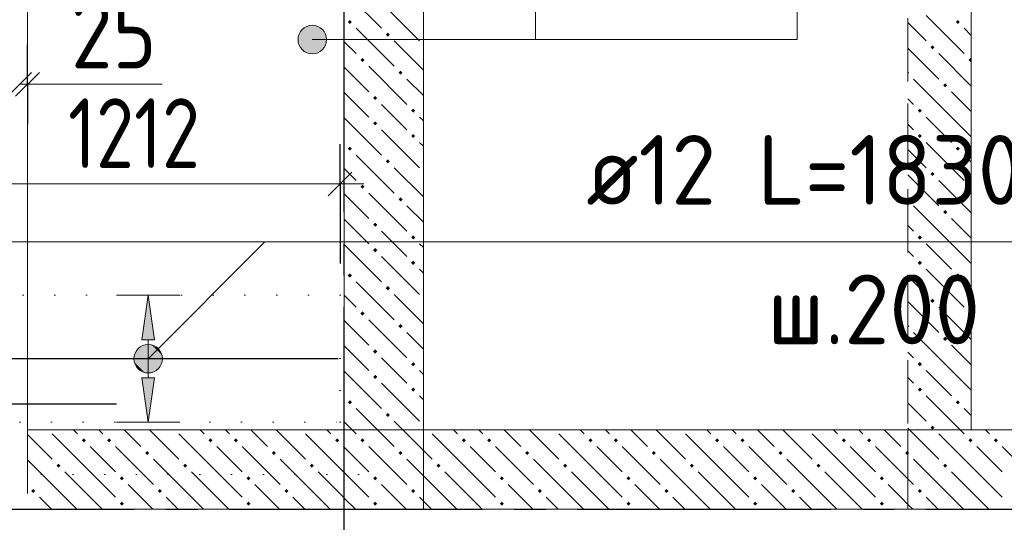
# Model space of a CAD drawing. Header units: millimetres. Extents: x 0 to 59400, y 0 to 42000.
# Tile 15 of 28: x 24038 to 27147, y 28741 to 30327. Entities that reach past the tile are written whole.
import ezdxf

# ---------------------------------------------------------------- set-up
doc = ezdxf.new("R2010")
doc.units = ezdxf.units.MM
for name, pattern in [('______2', [270, 200, -70]), ('______5', [1100, 800, -100, 100, -100]), ('______9', [100, 0, -100])]:
    doc.linetypes.add(name, pattern=pattern)
for name, color, linetype, lineweight in [('ДОП Верх по Х', 7, 'Continuous', 18), ('ЖБ Перекрытие верхний уровень_1', 7, 'Continuous', 18), ('ЖБ Перекрытие нижний уровень с отделкой', 7, 'Continuous', 13), ('Обрамление П-обр. равн.', 7, 'Continuous', 25), ('Общий01', 7, 'Continuous', 13), ('Позиционная метка номер позиции', 7, 'Continuous', 13), ('Примечания', 7, 'Continuous', 13), ('Размерная линия_ общее', 7, 'Continuous', 13)]:
    doc.layers.add(name, color=color, linetype=linetype, lineweight=lineweight)
doc.layers.add('ЖБ Стена верхний уровень', color=7, linetype='______2', lineweight=13, true_color=0x656565)
doc.layers.add('Оси', color=7, linetype='______5', lineweight=13, true_color=0x656565)
doc.styles.add('ISOCPEUR', font='txt')

msp = doc.modelspace()

# ---------------------------------------------------------------- hatches: boundary and pattern name
at = {"layer": 'ДОП Верх по Х', "linetype": 'Continuous', "lineweight": 13, "transparency": 33554687}
msp.add_hatch(color=7, dxfattribs=at).paths.add_polyline_path([(24463.7, 29317), (24443.7, 29457), (24423.7, 29317)])
msp.add_hatch(color=7, dxfattribs=at).paths.add_polyline_path([(24463.7, 29197), (24443.7, 29057), (24423.7, 29197)], flags=16)
at = {"layer": 'ЖБ Стена верхний уровень', "linetype": 'Continuous', "lineweight": 18, "transparency": 33554687}
for points in [[(25074.1, 30319.6), (25080.6, 30326.1), (25087.1, 30319.6), (25080.6, 30313.1)], [(25074.1, 30319.6), (25080.6, 30326.1), (25087.1, 30319.6), (25080.6, 30313.1)], [(26994.1, 30319.6), (27000.6, 30326.1), (27007.1, 30319.6), (27000.6, 30313.1)], [(25194.1, 30279.6), (25200.6, 30286.1), (25207.1, 30279.6), (25200.6, 30273.1)], [(25194.1, 30279.6), (25200.6, 30286.1), (25207.1, 30279.6), (25200.6, 30273.1)], [(26914.1, 30239.6), (26920.6, 30246.1), (26927.1, 30239.6), (26920.6, 30233.1)], [(25114.1, 30199.6), (25120.6, 30206.1), (25127.1, 30199.6), (25120.6, 30193.1)], [(25114.1, 30199.6), (25120.6, 30206.1), (25127.1, 30199.6), (25120.6, 30193.1)], [(27034.1, 30199.6), (27040.6, 30206.1), (27042.7, 30203.9), (27042.7, 30195.2), (27040.6, 30193.1)], [(25234.1, 30159.6), (25240.6, 30166.1), (25247.1, 30159.6), (25240.6, 30153.1)], [(25234.1, 30159.6), (25240.6, 30166.1), (25247.1, 30159.6), (25240.6, 30153.1)], [(26842.7, 30163.9), (26847.1, 30159.6), (26842.7, 30155.2)], [(26954.1, 30119.6), (26960.6, 30126.1), (26967.1, 30119.6), (26960.6, 30113.1)], [(25154.1, 30079.6), (25160.6, 30086.1), (25167.1, 30079.6), (25160.6, 30073.1)], [(25154.1, 30079.6), (25160.6, 30086.1), (25167.1, 30079.6), (25160.6, 30073.1)], [(25274.1, 30039.6), (25280.6, 30046.1), (25287.1, 30039.6), (25280.6, 30033.1)], [(25274.1, 30039.6), (25280.6, 30046.1), (25287.1, 30039.6), (25280.6, 30033.1)], [(26874.1, 30039.6), (26880.6, 30046.1), (26887.1, 30039.6), (26880.6, 30033.1)], [(25154.1, 29999.6), (25160.6, 30006.1), (25167.1, 29999.6), (25160.6, 29993.1)], [(25154.1, 29999.6), (25160.6, 30006.1), (25167.1, 29999.6), (25160.6, 29993.1)], [(25274.1, 29959.6), (25280.6, 29966.1), (25287.1, 29959.6), (25280.6, 29953.1)], [(25274.1, 29959.6), (25280.6, 29966.1), (25287.1, 29959.6), (25280.6, 29953.1)], [(26874.1, 29959.6), (26880.6, 29966.1), (26887.1, 29959.6), (26880.6, 29953.1)], [(25074.1, 29919.6), (25080.6, 29926.1), (25087.1, 29919.6), (25080.6, 29913.1)], [(25074.1, 29919.6), (25080.6, 29926.1), (25087.1, 29919.6), (25080.6, 29913.1)], [(26994.1, 29919.6), (27000.6, 29926.1), (27007.1, 29919.6), (27000.6, 29913.1)], [(25194.1, 29879.6), (25200.6, 29886.1), (25207.1, 29879.6), (25200.6, 29873.1)], [(25194.1, 29879.6), (25200.6, 29886.1), (25207.1, 29879.6), (25200.6, 29873.1)], [(26914.1, 29839.6), (26920.6, 29846.1), (26927.1, 29839.6), (26920.6, 29833.1)], [(25114.1, 29799.6), (25120.6, 29806.1), (25127.1, 29799.6), (25120.6, 29793.1)], [(25114.1, 29799.6), (25120.6, 29806.1), (25127.1, 29799.6), (25120.6, 29793.1)], [(27034.1, 29799.6), (27040.6, 29806.1), (27042.7, 29803.9), (27042.7, 29795.2), (27040.6, 29793.1)], [(25234.1, 29759.6), (25240.6, 29766.1), (25247.1, 29759.6), (25240.6, 29753.1)], [(25234.1, 29759.6), (25240.6, 29766.1), (25247.1, 29759.6), (25240.6, 29753.1)], [(26842.7, 29763.9), (26847.1, 29759.6), (26842.7, 29755.2)], [(26954.1, 29719.6), (26960.6, 29726.1), (26967.1, 29719.6), (26960.6, 29713.1)], [(25154.1, 29679.6), (25160.6, 29686.1), (25167.1, 29679.6), (25160.6, 29673.1)], [(25154.1, 29679.6), (25160.6, 29686.1), (25167.1, 29679.6), (25160.6, 29673.1)], [(25274.1, 29639.6), (25280.6, 29646.1), (25287.1, 29639.6), (25280.6, 29633.1)], [(25274.1, 29639.6), (25280.6, 29646.1), (25287.1, 29639.6), (25280.6, 29633.1)], [(26874.1, 29639.6), (26880.6, 29646.1), (26887.1, 29639.6), (26880.6, 29633.1)], [(25154.1, 29599.6), (25160.6, 29606.1), (25167.1, 29599.6), (25160.6, 29593.1)], [(25154.1, 29599.6), (25160.6, 29606.1), (25167.1, 29599.6), (25160.6, 29593.1)], [(25274.1, 29559.6), (25280.6, 29566.1), (25287.1, 29559.6), (25280.6, 29553.1)], [(25274.1, 29559.6), (25280.6, 29566.1), (25287.1, 29559.6), (25280.6, 29553.1)], [(26874.1, 29559.6), (26880.6, 29566.1), (26887.1, 29559.6), (26880.6, 29553.1)], [(25074.1, 29519.6), (25080.6, 29526.1), (25087.1, 29519.6), (25080.6, 29513.1)], [(25074.1, 29519.6), (25080.6, 29526.1), (25087.1, 29519.6), (25080.6, 29513.1)], [(26994.1, 29519.6), (27000.6, 29526.1), (27007.1, 29519.6), (27000.6, 29513.1)], [(25194.1, 29479.6), (25200.6, 29486.1), (25207.1, 29479.6), (25200.6, 29473.1)], [(25194.1, 29479.6), (25200.6, 29486.1), (25207.1, 29479.6), (25200.6, 29473.1)], [(26914.1, 29439.6), (26920.6, 29446.1), (26927.1, 29439.6), (26920.6, 29433.1)], [(25114.1, 29399.6), (25120.6, 29406.1), (25127.1, 29399.6), (25120.6, 29393.1)], [(25114.1, 29399.6), (25120.6, 29406.1), (25127.1, 29399.6), (25120.6, 29393.1)], [(27034.1, 29399.6), (27040.6, 29406.1), (27042.7, 29403.9), (27042.7, 29395.2), (27040.6, 29393.1)], [(25234.1, 29359.6), (25240.6, 29366.1), (25247.1, 29359.6), (25240.6, 29353.1)], [(25234.1, 29359.6), (25240.6, 29366.1), (25247.1, 29359.6), (25240.6, 29353.1)], [(26842.7, 29363.9), (26847.1, 29359.6), (26842.7, 29355.2)], [(26954.1, 29319.6), (26960.6, 29326.1), (26967.1, 29319.6), (26960.6, 29313.1)], [(25154.1, 29279.6), (25160.6, 29286.1), (25167.1, 29279.6), (25160.6, 29273.1)], [(25154.1, 29279.6), (25160.6, 29286.1), (25167.1, 29279.6), (25160.6, 29273.1)], [(25274.1, 29239.6), (25280.6, 29246.1), (25287.1, 29239.6), (25280.6, 29233.1)], [(25274.1, 29239.6), (25280.6, 29246.1), (25287.1, 29239.6), (25280.6, 29233.1)], [(26874.1, 29239.6), (26880.6, 29246.1), (26887.1, 29239.6), (26880.6, 29233.1)], [(25154.1, 29199.6), (25160.6, 29206.1), (25167.1, 29199.6), (25160.6, 29193.1)], [(25154.1, 29199.6), (25160.6, 29206.1), (25167.1, 29199.6), (25160.6, 29193.1)], [(25274.1, 29159.6), (25280.6, 29166.1), (25287.1, 29159.6), (25280.6, 29153.1)], [(25274.1, 29159.6), (25280.6, 29166.1), (25287.1, 29159.6), (25280.6, 29153.1)], [(26874.1, 29159.6), (26880.6, 29166.1), (26887.1, 29159.6), (26880.6, 29153.1)], [(25074.1, 29119.6), (25080.6, 29126.1), (25087.1, 29119.6), (25080.6, 29113.1)], [(25074.1, 29119.6), (25080.6, 29126.1), (25087.1, 29119.6), (25080.6, 29113.1)], [(26994.1, 29119.6), (27000.6, 29126.1), (27007.1, 29119.6), (27000.6, 29113.1)], [(25194.1, 29079.6), (25200.6, 29086.1), (25207.1, 29079.6), (25200.6, 29073.1)], [(25194.1, 29079.6), (25200.6, 29086.1), (25207.1, 29079.6), (25200.6, 29073.1)], [(26914.1, 29039.6), (26920.6, 29046.1), (26927.1, 29039.6), (26920.6, 29033.1)], [(24234.1, 28999.6), (24240.6, 29006.1), (24247.1, 28999.6), (24240.6, 28993.1)], [(24314.1, 28999.6), (24320.6, 29006.1), (24327.1, 28999.6), (24320.6, 28993.1)], [(24634.1, 28999.6), (24640.6, 29006.1), (24647.1, 28999.6), (24640.6, 28993.1)], [(24714.1, 28999.6), (24720.6, 29006.1), (24727.1, 28999.6), (24720.6, 28993.1)], [(25034.1, 28999.6), (25040.6, 29006.1), (25047.1, 28999.6), (25040.6, 28993.1)], [(25114.1, 28999.6), (25120.6, 29006.1), (25127.1, 28999.6), (25120.6, 28993.1)], [(25114.1, 28999.6), (25120.6, 29006.1), (25127.1, 28999.6), (25120.6, 28993.1)], [(25434.1, 28999.6), (25440.6, 29006.1), (25447.1, 28999.6), (25440.6, 28993.1)], [(25514.1, 28999.6), (25520.6, 29006.1), (25527.1, 28999.6), (25520.6, 28993.1)], [(25834.1, 28999.6), (25840.6, 29006.1), (25847.1, 28999.6), (25840.6, 28993.1)], [(25914.1, 28999.6), (25920.6, 29006.1), (25927.1, 28999.6), (25920.6, 28993.1)], [(26234.1, 28999.6), (26240.6, 29006.1), (26247.1, 28999.6), (26240.6, 28993.1)], [(26314.1, 28999.6), (26320.6, 29006.1), (26327.1, 28999.6), (26320.6, 28993.1)], [(26634.1, 28999.6), (26640.6, 29006.1), (26647.1, 28999.6), (26640.6, 28993.1)], [(26714.1, 28999.6), (26720.6, 29006.1), (26727.1, 28999.6), (26720.6, 28993.1)], [(27034.1, 28999.6), (27040.6, 29006.1), (27047.1, 28999.6), (27040.6, 28993.1)], [(27114.1, 28999.6), (27120.6, 29006.1), (27127.1, 28999.6), (27120.6, 28993.1)], [(24434.1, 28959.6), (24440.6, 28966.1), (24447.1, 28959.6), (24440.6, 28953.1)], [(24834.1, 28959.6), (24840.6, 28966.1), (24847.1, 28959.6), (24840.6, 28953.1)], [(25234.1, 28959.6), (25240.6, 28966.1), (25247.1, 28959.6), (25240.6, 28953.1)], [(25234.1, 28959.6), (25240.6, 28966.1), (25247.1, 28959.6), (25240.6, 28953.1)], [(25634.1, 28959.6), (25640.6, 28966.1), (25647.1, 28959.6), (25640.6, 28953.1)], [(26034.1, 28959.6), (26040.6, 28966.1), (26047.1, 28959.6), (26040.6, 28953.1)], [(26434.1, 28959.6), (26440.6, 28966.1), (26447.1, 28959.6), (26440.6, 28953.1)], [(26834.1, 28959.6), (26840.6, 28966.1), (26842.7, 28963.9), (26842.7, 28955.2), (26840.6, 28953.1)], [(26842.7, 28963.9), (26847.1, 28959.6), (26842.7, 28955.2)], [(24154.1, 28919.6), (24160.6, 28926.1), (24167.1, 28919.6), (24160.6, 28913.1)], [(24554.1, 28919.6), (24560.6, 28926.1), (24567.1, 28919.6), (24560.6, 28913.1)], [(24954.1, 28919.6), (24960.6, 28926.1), (24967.1, 28919.6), (24960.6, 28913.1)], [(25354.1, 28919.6), (25360.6, 28926.1), (25367.1, 28919.6), (25360.6, 28913.1)], [(25754.1, 28919.6), (25760.6, 28926.1), (25767.1, 28919.6), (25760.6, 28913.1)], [(26154.1, 28919.6), (26160.6, 28926.1), (26167.1, 28919.6), (26160.6, 28913.1)], [(26554.1, 28919.6), (26560.6, 28926.1), (26567.1, 28919.6), (26560.6, 28913.1)], [(26954.1, 28919.6), (26960.6, 28926.1), (26967.1, 28919.6), (26960.6, 28913.1)], [(24354.1, 28879.6), (24360.6, 28886.1), (24367.1, 28879.6), (24360.6, 28873.1)], [(24754.1, 28879.6), (24760.6, 28886.1), (24767.1, 28879.6), (24760.6, 28873.1)], [(25154.1, 28879.6), (25160.6, 28886.1), (25167.1, 28879.6), (25160.6, 28873.1)], [(25154.1, 28879.6), (25160.6, 28886.1), (25167.1, 28879.6), (25160.6, 28873.1)], [(25554.1, 28879.6), (25560.6, 28886.1), (25567.1, 28879.6), (25560.6, 28873.1)], [(25954.1, 28879.6), (25960.6, 28886.1), (25967.1, 28879.6), (25960.6, 28873.1)], [(26354.1, 28879.6), (26360.6, 28886.1), (26367.1, 28879.6), (26360.6, 28873.1)], [(26754.1, 28879.6), (26760.6, 28886.1), (26767.1, 28879.6), (26760.6, 28873.1)], [(24074.1, 28839.6), (24080.6, 28846.1), (24087.1, 28839.6), (24080.6, 28833.1)], [(24474.1, 28839.6), (24480.6, 28846.1), (24487.1, 28839.6), (24480.6, 28833.1)], [(24874.1, 28839.6), (24880.6, 28846.1), (24887.1, 28839.6), (24880.6, 28833.1)], [(25274.1, 28839.6), (25280.6, 28846.1), (25287.1, 28839.6), (25280.6, 28833.1)], [(25274.1, 28839.6), (25280.6, 28846.1), (25287.1, 28839.6), (25280.6, 28833.1)], [(25674.1, 28839.6), (25680.6, 28846.1), (25687.1, 28839.6), (25680.6, 28833.1)], [(26074.1, 28839.6), (26080.6, 28846.1), (26087.1, 28839.6), (26080.6, 28833.1)], [(26474.1, 28839.6), (26480.6, 28846.1), (26487.1, 28839.6), (26480.6, 28833.1)], [(26874.1, 28839.6), (26880.6, 28846.1), (26887.1, 28839.6), (26880.6, 28833.1)], [(24354.1, 28799.6), (24360.6, 28806.1), (24367.1, 28799.6), (24360.6, 28793.1)], [(24754.1, 28799.6), (24760.6, 28806.1), (24767.1, 28799.6), (24760.6, 28793.1)], [(25154.1, 28799.6), (25160.6, 28806.1), (25167.1, 28799.6), (25160.6, 28793.1)], [(25154.1, 28799.6), (25160.6, 28806.1), (25167.1, 28799.6), (25160.6, 28793.1)], [(25554.1, 28799.6), (25560.6, 28806.1), (25567.1, 28799.6), (25560.6, 28793.1)], [(25954.1, 28799.6), (25960.6, 28806.1), (25967.1, 28799.6), (25960.6, 28793.1)], [(26354.1, 28799.6), (26360.6, 28806.1), (26367.1, 28799.6), (26360.6, 28793.1)], [(26754.1, 28799.6), (26760.6, 28806.1), (26767.1, 28799.6), (26760.6, 28793.1)]]:
    msp.add_hatch(color=7, dxfattribs=at).paths.add_polyline_path(points, flags=16)
at = {"layer": 'Обрамление П-обр. равн.', "linetype": 'Continuous', "lineweight": 13, "transparency": 33554687}
for points in [[(24923.2, 30241.6), (24923.2, 30286.6), (24916.9, 30264.1)], [(24939.4, 30225.4), (24939.4, 30302.8), (24923.2, 30286.6)], [(24939.4, 30225.4), (24923.2, 30286.6), (24923.2, 30241.6)], [(24961.9, 30219.1), (24961.9, 30309.1), (24939.4, 30302.8)], [(24961.9, 30219.1), (24939.4, 30302.8), (24939.4, 30225.4)], [(24984.4, 30225.4), (24984.4, 30302.8), (24961.9, 30309.1)], [(24984.4, 30225.4), (24961.9, 30309.1), (24961.9, 30219.1)], [(25000.6, 30241.6), (25000.6, 30286.6), (24984.4, 30302.8)], [(25000.6, 30241.6), (24984.4, 30302.8), (24984.4, 30225.4)], [(25000.6, 30286.6), (25000.6, 30241.6), (25006.9, 30264.1)]]:
    msp.add_hatch(color=7, dxfattribs=at).paths.add_polyline_path(points)
at = {"layer": 'Позиционная метка номер позиции', "linetype": 'Continuous', "lineweight": 13, "transparency": 33554687}
for points in [[(24411.9, 29288.8), (24487, 29245.6), (24432.3, 29300.3)], [(24432.3, 29300.3), (24487, 29245.6), (24487, 29268.5)], [(24432.3, 29300.3), (24487, 29268.5), (24455.2, 29300.3)], [(24455.2, 29300.3), (24487, 29268.5), (24475.5, 29288.8)], [(24400.5, 29268.5), (24475.5, 29225.2), (24411.9, 29288.8)], [(24400.5, 29245.6), (24455.2, 29213.7), (24400.5, 29268.5)], [(24400.5, 29268.5), (24455.2, 29213.7), (24475.5, 29225.2)], [(24411.9, 29288.8), (24475.5, 29225.2), (24487, 29245.6)], [(24432.3, 29213.7), (24400.5, 29245.6), (24411.9, 29225.2)], [(24400.5, 29245.6), (24432.3, 29213.7), (24455.2, 29213.7)]]:
    msp.add_hatch(color=7, dxfattribs=at).paths.add_polyline_path(points)

# ---------------------------------------------------------------- linework, layer by layer
at = {"layer": 'ДОП Верх по Х', "color": 251, "linetype": 'Continuous', "lineweight": 13, "true_color": 0x494949, "transparency": 33554687}
for p, q in [((24443.7, 29457), (24343.7, 29457)), ((24443.7, 29457), (24423.7, 29317)), ((24463.7, 29317), (24443.7, 29457)), ((24443.7, 29457), (24543.7, 29457)), ((24443.7, 29457), (24443.7, 29457)), ((24423.7, 29317), (24463.7, 29317)), ((24443.7, 29197), (24443.7, 29317)), ((24443.7, 29057), (24423.7, 29197)), ((24423.7, 29197), (24463.7, 29197)), ((24463.7, 29197), (24443.7, 29057)), ((24443.7, 29057), (24343.7, 29057)), ((24443.7, 29057), (24543.7, 29057)), ((24443.7, 29057), (24443.7, 29057))]:
    msp.add_line(p, q, dxfattribs=at)
at = {"layer": 'ДОП Верх по Х', "color": 7, "linetype": 'Continuous', "lineweight": 25, "transparency": 33554687}
msp.add_lwpolyline([(25043.7, 29257), (23843.7, 29257), (23843.7, 29115), (24343.7, 29115)], dxfattribs=at)
at = {"layer": 'ЖБ Перекрытие верхний уровень_1', "color": 7, "linetype": 'Continuous', "lineweight": 18, "transparency": 33554687}
for p, q in [((24062.7, 29032), (24062.7, 31482)), ((37604.2, 29032), (24062.7, 29032))]:
    msp.add_line(p, q, dxfattribs=at)
at = {"layer": 'ЖБ Перекрытие нижний уровень с отделкой', "color": 7, "linetype": 'Continuous', "lineweight": 13, "transparency": 33554687}
for p, q in [((25062.7, 31682), (25062.7, 29032)), ((25312.7, 28782), (25312.7, 31682)), ((27042.7, 29032), (27042.7, 31682)), ((23812.7, 28782), (25312.7, 28782)), ((25062.7, 28782), (26842.7, 28782))]:
    msp.add_line(p, q, dxfattribs=at)
at = {"layer": 'ЖБ Стена верхний уровень', "color": 251, "linetype": '______2', "lineweight": 13, "true_color": 0x656565, "transparency": 33554687}
for p, q in [((25062.7, 31682), (25062.7, 29032)), ((25062.7, 31682), (25062.7, 29032)), ((26842.7, 31682), (26842.7, 29032)), ((27042.7, 29032), (27042.7, 31682)), ((25312.7, 29032), (25312.7, 31482)), ((25312.7, 28782), (25312.7, 31482)), ((25062.7, 29032), (24062.7, 29032)), ((24062.7, 29032), (24062.7, 28782)), ((25062.7, 29032), (25062.7, 28782)), ((26842.7, 29032), (25312.7, 29032)), ((26842.7, 29032), (26842.7, 28782)), ((26842.7, 28782), (26842.7, 29032)), ((29222.7, 29032), (27042.7, 29032)), ((24062.7, 28782), (25062.7, 28782)), ((25062.7, 28782), (25312.7, 28782)), ((25062.7, 28782), (25312.7, 28782)), ((25312.7, 28782), (26842.7, 28782)), ((26842.7, 28782), (27042.7, 28782)), ((27042.7, 28782), (29222.7, 28782))]:
    msp.add_line(p, q, dxfattribs=at)
at = {"layer": 'ЖБ Стена верхний уровень', "color": 9, "linetype": 'Continuous', "lineweight": 18, "true_color": 0xc7c7c7, "transparency": 33554687}
for p, q in [((25062.7, 30417.4), (25180.6, 30299.6)), ((25062.7, 30417.4), (25180.6, 30299.6)), ((25180.6, 30379.6), (25300.6, 30259.6)), ((25180.6, 30379.6), (25300.6, 30259.6)), ((26842.7, 30317.4), (26900.6, 30259.6)), ((26900.6, 30339.6), (27020.6, 30219.6)), ((25100.6, 30299.6), (25220.6, 30179.6)), ((25100.6, 30299.6), (25220.6, 30179.6)), ((27042.7, 30277.4), (27020.6, 30299.6)), ((25100.6, 30219.6), (25062.7, 30257.4)), ((25100.6, 30219.6), (25062.7, 30257.4)), ((25220.6, 30259.6), (25312.7, 30167.4)), ((25220.6, 30259.6), (25312.7, 30167.4)), ((26842.7, 30237.4), (26940.6, 30139.6)), ((27042.7, 30117.4), (26940.6, 30219.6)), ((25062.7, 30177.4), (25140.6, 30099.6)), ((25062.7, 30177.4), (25140.6, 30099.6)), ((25140.6, 30179.6), (25260.6, 30059.6)), ((25140.6, 30179.6), (25260.6, 30059.6)), ((25312.7, 30087.4), (25260.6, 30139.6)), ((25312.7, 30087.4), (25260.6, 30139.6)), ((26980.6, 30019.6), (26860.6, 30139.6)), ((26980.6, 30099.6), (27042.7, 30037.4)), ((25062.7, 30097.4), (25140.6, 30019.6)), ((25062.7, 30097.4), (25140.6, 30019.6)), ((26842.7, 30077.4), (26860.6, 30059.6)), ((25220.6, 30019.6), (25180.6, 30059.6)), ((25220.6, 30019.6), (25180.6, 30059.6)), ((25062.7, 30017.4), (25180.6, 29899.6)), ((25062.7, 30017.4), (25180.6, 29899.6)), ((25260.6, 29979.6), (25220.6, 30019.6)), ((25260.6, 29979.6), (25220.6, 30019.6)), ((25300.6, 30019.6), (25312.7, 30007.4)), ((25300.6, 30019.6), (25312.7, 30007.4)), ((26900.6, 30019.6), (26980.6, 29939.6)), ((26980.6, 30019.6), (27042.7, 29957.4)), ((25180.6, 29979.6), (25300.6, 29859.6)), ((25180.6, 29979.6), (25300.6, 29859.6)), ((26860.6, 29979.6), (26842.7, 29997.4)), ((25300.6, 29939.6), (25312.7, 29927.4)), ((25300.6, 29939.6), (25312.7, 29927.4)), ((26842.7, 29917.4), (26900.6, 29859.6)), ((26900.6, 29939.6), (27020.6, 29819.6)), ((25100.6, 29899.6), (25220.6, 29779.6)), ((25100.6, 29899.6), (25220.6, 29779.6)), ((27042.7, 29877.4), (27020.6, 29899.6)), ((25100.6, 29819.6), (25062.7, 29857.4)), ((25100.6, 29819.6), (25062.7, 29857.4)), ((25220.6, 29859.6), (25312.7, 29767.4)), ((25220.6, 29859.6), (25312.7, 29767.4)), ((26842.7, 29837.4), (26940.6, 29739.6)), ((27042.7, 29717.4), (26940.6, 29819.6)), ((25062.7, 29777.4), (25140.6, 29699.6)), ((25062.7, 29777.4), (25140.6, 29699.6)), ((25140.6, 29779.6), (25260.6, 29659.6)), ((25140.6, 29779.6), (25260.6, 29659.6)), ((25312.7, 29687.4), (25260.6, 29739.6)), ((25312.7, 29687.4), (25260.6, 29739.6)), ((26980.6, 29619.6), (26860.6, 29739.6)), ((25062.7, 29697.4), (25140.6, 29619.6)), ((25062.7, 29697.4), (25140.6, 29619.6)), ((26980.6, 29699.6), (27042.7, 29637.4)), ((26842.7, 29677.4), (26860.6, 29659.6)), ((25220.6, 29619.6), (25180.6, 29659.6)), ((25220.6, 29619.6), (25180.6, 29659.6)), ((25062.7, 29617.4), (25180.6, 29499.6)), ((25062.7, 29617.4), (25180.6, 29499.6)), ((25260.6, 29579.6), (25220.6, 29619.6)), ((25260.6, 29579.6), (25220.6, 29619.6)), ((25300.6, 29619.6), (25312.7, 29607.4)), ((25300.6, 29619.6), (25312.7, 29607.4)), ((26900.6, 29619.6), (26980.6, 29539.6)), ((26980.6, 29619.6), (27042.7, 29557.4)), ((25180.6, 29579.6), (25300.6, 29459.6)), ((25180.6, 29579.6), (25300.6, 29459.6)), ((26860.6, 29579.6), (26842.7, 29597.4)), ((25300.6, 29539.6), (25312.7, 29527.4)), ((25300.6, 29539.6), (25312.7, 29527.4)), ((26900.6, 29539.6), (27020.6, 29419.6)), ((26842.7, 29517.4), (26900.6, 29459.6)), ((25100.6, 29499.6), (25220.6, 29379.6)), ((25100.6, 29499.6), (25220.6, 29379.6)), ((27042.7, 29477.4), (27020.6, 29499.6)), ((25100.6, 29419.6), (25062.7, 29457.4)), ((25100.6, 29419.6), (25062.7, 29457.4)), ((25220.6, 29459.6), (25312.7, 29367.4)), ((25220.6, 29459.6), (25312.7, 29367.4)), ((26842.7, 29437.4), (26940.6, 29339.6)), ((27042.7, 29317.4), (26940.6, 29419.6)), ((25062.7, 29377.4), (25140.6, 29299.6)), ((25062.7, 29377.4), (25140.6, 29299.6)), ((25140.6, 29379.6), (25260.6, 29259.6)), ((25140.6, 29379.6), (25260.6, 29259.6)), ((25312.7, 29287.4), (25260.6, 29339.6)), ((25312.7, 29287.4), (25260.6, 29339.6)), ((26980.6, 29219.6), (26860.6, 29339.6)), ((25062.7, 29297.4), (25140.6, 29219.6)), ((25062.7, 29297.4), (25140.6, 29219.6)), ((26980.6, 29299.6), (27042.7, 29237.4)), ((25220.6, 29219.6), (25180.6, 29259.6)), ((25220.6, 29219.6), (25180.6, 29259.6)), ((26842.7, 29277.4), (26860.6, 29259.6)), ((25062.7, 29217.4), (25180.6, 29099.6)), ((25062.7, 29217.4), (25180.6, 29099.6)), ((25260.6, 29179.6), (25220.6, 29219.6)), ((25260.6, 29179.6), (25220.6, 29219.6)), ((25300.6, 29219.6), (25312.7, 29207.4)), ((25300.6, 29219.6), (25312.7, 29207.4)), ((26860.6, 29179.6), (26842.7, 29197.4)), ((26900.6, 29219.6), (26980.6, 29139.6)), ((26980.6, 29219.6), (27042.7, 29157.4)), ((25180.6, 29179.6), (25300.6, 29059.6)), ((25180.6, 29179.6), (25300.6, 29059.6)), ((25300.6, 29139.6), (25312.7, 29127.4)), ((25300.6, 29139.6), (25312.7, 29127.4)), ((26900.6, 29139.6), (27008.1, 29032)), ((26842.7, 29117.4), (26900.6, 29059.6)), ((25100.6, 29099.6), (25220.6, 28979.6)), ((25100.6, 29099.6), (25220.6, 28979.6)), ((27042.7, 29077.4), (27020.6, 29099.6)), ((25100.6, 29019.6), (25062.7, 29057.4)), ((25100.6, 29019.6), (25062.7, 29057.4)), ((25220.6, 29059.6), (25312.7, 28967.4)), ((25220.6, 29059.6), (25312.7, 28967.4)), ((24062.7, 29017.4), (24140.6, 28939.6)), ((24260.6, 28899.6), (24140.6, 29019.6)), ((24208.1, 29032), (24220.6, 29019.6)), ((24300.6, 29019.6), (24288.1, 29032)), ((24368.1, 29032), (24420.6, 28979.6)), ((24448.1, 29032), (24540.6, 28939.6)), ((24660.6, 28899.6), (24540.6, 29019.6)), ((24608.1, 29032), (24620.6, 29019.6)), ((24700.6, 29019.6), (24688.1, 29032)), ((24768.1, 29032), (24820.6, 28979.6)), ((24848.1, 29032), (24940.6, 28939.6)), ((25060.6, 28899.6), (24940.6, 29019.6)), ((25008.1, 29032), (25020.6, 29019.6)), ((25460.6, 28899.6), (25340.6, 29019.6)), ((25408.1, 29032), (25420.6, 29019.6)), ((25500.6, 29019.6), (25488.1, 29032)), ((25568.1, 29032), (25620.6, 28979.6)), ((25648.1, 29032), (25740.6, 28939.6)), ((25860.6, 28899.6), (25740.6, 29019.6)), ((25808.1, 29032), (25820.6, 29019.6)), ((25900.6, 29019.6), (25888.1, 29032)), ((25968.1, 29032), (26020.6, 28979.6)), ((26048.1, 29032), (26140.6, 28939.6)), ((26260.6, 28899.6), (26140.6, 29019.6)), ((26208.1, 29032), (26220.6, 29019.6)), ((26300.6, 29019.6), (26288.1, 29032)), ((26368.1, 29032), (26420.6, 28979.6)), ((26448.1, 29032), (26540.6, 28939.6)), ((26660.6, 28899.6), (26540.6, 29019.6)), ((26608.1, 29032), (26620.6, 29019.6)), ((26700.6, 29019.6), (26688.1, 29032)), ((26768.1, 29032), (26820.6, 28979.6)), ((26842.7, 29037.4), (26848.1, 29032)), ((26848.1, 29032), (26940.6, 28939.6)), ((27060.6, 28899.6), (26940.6, 29019.6)), ((27008.1, 29032), (27020.6, 29019.6)), ((27100.6, 29019.6), (27088.1, 29032)), ((24260.6, 28979.6), (24340.6, 28899.6)), ((24340.6, 28979.6), (24460.6, 28859.6)), ((24660.6, 28979.6), (24740.6, 28899.6)), ((24740.6, 28979.6), (24860.6, 28859.6)), ((25060.6, 28979.6), (25062.7, 28977.4)), ((25140.6, 28979.6), (25260.6, 28859.6)), ((25140.6, 28979.6), (25260.6, 28859.6)), ((25460.6, 28979.6), (25540.6, 28899.6)), ((25540.6, 28979.6), (25660.6, 28859.6)), ((25860.6, 28979.6), (25940.6, 28899.6)), ((25940.6, 28979.6), (26060.6, 28859.6)), ((26260.6, 28979.6), (26340.6, 28899.6)), ((26340.6, 28979.6), (26460.6, 28859.6)), ((26660.6, 28979.6), (26740.6, 28899.6)), ((26740.6, 28979.6), (26842.7, 28877.4)), ((27060.6, 28979.6), (27140.6, 28899.6)), ((27140.6, 28979.6), (27260.6, 28859.6)), ((25062.7, 28977.4), (25140.6, 28899.6)), ((25062.7, 28977.4), (25140.6, 28899.6)), ((25312.7, 28967.4), (25340.6, 28939.6)), ((24180.6, 28819.6), (24062.7, 28937.4)), ((24580.6, 28819.6), (24460.6, 28939.6)), ((24980.6, 28819.6), (24860.6, 28939.6)), ((25312.7, 28887.4), (25260.6, 28939.6)), ((25312.7, 28887.4), (25260.6, 28939.6)), ((25780.6, 28819.6), (25660.6, 28939.6)), ((26180.6, 28819.6), (26060.6, 28939.6)), ((26580.6, 28819.6), (26460.6, 28939.6)), ((26980.6, 28819.6), (26860.6, 28939.6)), ((24180.6, 28899.6), (24260.6, 28819.6)), ((24260.6, 28899.6), (24340.6, 28819.6)), ((24580.6, 28899.6), (24660.6, 28819.6)), ((24660.6, 28899.6), (24740.6, 28819.6)), ((24980.6, 28899.6), (25060.6, 28819.6)), ((25060.6, 28899.6), (25062.7, 28897.4)), ((25062.7, 28897.4), (25140.6, 28819.6)), ((25062.7, 28897.4), (25140.6, 28819.6)), ((25380.6, 28819.6), (25312.7, 28887.4)), ((25380.6, 28899.6), (25460.6, 28819.6)), ((25460.6, 28899.6), (25540.6, 28819.6)), ((25780.6, 28899.6), (25860.6, 28819.6)), ((25860.6, 28899.6), (25940.6, 28819.6)), ((26180.6, 28899.6), (26260.6, 28819.6)), ((26260.6, 28899.6), (26340.6, 28819.6)), ((26580.6, 28899.6), (26660.6, 28819.6)), ((26660.6, 28899.6), (26740.6, 28819.6)), ((26980.6, 28899.6), (27060.6, 28819.6)), ((27060.6, 28899.6), (27140.6, 28819.6)), ((24420.6, 28819.6), (24380.6, 28859.6)), ((24820.6, 28819.6), (24780.6, 28859.6)), ((25220.6, 28819.6), (25180.6, 28859.6)), ((25220.6, 28819.6), (25180.6, 28859.6)), ((25620.6, 28819.6), (25580.6, 28859.6)), ((26020.6, 28819.6), (25980.6, 28859.6)), ((26420.6, 28819.6), (26380.6, 28859.6)), ((26820.6, 28819.6), (26780.6, 28859.6)), ((26842.7, 28877.4), (26860.6, 28859.6)), ((24100.6, 28819.6), (24138.1, 28782)), ((24180.6, 28819.6), (24218.1, 28782)), ((24260.6, 28819.6), (24298.1, 28782)), ((24458.1, 28782), (24420.6, 28819.6)), ((24500.6, 28819.6), (24538.1, 28782)), ((24580.6, 28819.6), (24618.1, 28782)), ((24660.6, 28819.6), (24698.1, 28782)), ((24858.1, 28782), (24820.6, 28819.6)), ((24900.6, 28819.6), (24938.1, 28782)), ((24980.6, 28819.6), (25018.1, 28782)), ((25060.6, 28819.6), (25062.7, 28817.4)), ((25062.7, 28817.4), (25098.1, 28782)), ((25062.7, 28817.4), (25098.1, 28782)), ((25258.1, 28782), (25220.6, 28819.6)), ((25258.1, 28782), (25220.6, 28819.6)), ((25300.6, 28819.6), (25312.7, 28807.4)), ((25300.6, 28819.6), (25312.7, 28807.4)), ((25312.7, 28807.4), (25338.1, 28782)), ((25380.6, 28819.6), (25418.1, 28782)), ((25460.6, 28819.6), (25498.1, 28782)), ((25658.1, 28782), (25620.6, 28819.6)), ((25700.6, 28819.6), (25738.1, 28782)), ((25780.6, 28819.6), (25818.1, 28782)), ((25860.6, 28819.6), (25898.1, 28782)), ((26058.1, 28782), (26020.6, 28819.6)), ((26100.6, 28819.6), (26138.1, 28782)), ((26180.6, 28819.6), (26218.1, 28782)), ((26260.6, 28819.6), (26298.1, 28782)), ((26458.1, 28782), (26420.6, 28819.6)), ((26500.6, 28819.6), (26538.1, 28782)), ((26580.6, 28819.6), (26618.1, 28782)), ((26660.6, 28819.6), (26698.1, 28782)), ((26842.7, 28797.4), (26820.6, 28819.6)), ((26858.1, 28782), (26842.7, 28797.4)), ((26900.6, 28819.6), (26938.1, 28782)), ((26980.6, 28819.6), (27018.1, 28782)), ((27060.6, 28819.6), (27098.1, 28782))]:
    msp.add_line(p, q, dxfattribs=at)
at = {"layer": 'Обрамление П-обр. равн.', "color": 7, "linetype": 'Continuous', "lineweight": 13, "transparency": 33554687}
for p, q in [((24961.9, 30309.1), (24961.9, 30309.1)), ((24916.9, 30264.1), (24916.9, 30264.1)), ((25666.6, 30264.1), (24961.9, 30264.1)), ((25006.9, 30264.1), (25006.9, 30264.1)), ((24961.9, 30219.1), (24961.9, 30219.1))]:
    msp.add_line(p, q, dxfattribs=at)
msp.add_circle((24961.9, 30264.1), 45, dxfattribs=at)
at = {"layer": 'Общий01', "color": 7, "linetype": 'Continuous', "lineweight": 18, "transparency": 33554687}
msp.add_lwpolyline([(25666.6, 30264.1), (26493.3, 30264.1), (26493.3, 30597.4), (25666.6, 30597.4), (25666.6, 30264.1)], dxfattribs=at)
at = {"layer": 'Оси', "color": 8, "linetype": '______5', "lineweight": -3, "transparency": 33554687}
for p, q in [((25062.7, 16519.3), (25062.7, 38804.6)), ((3800, 28782), (38610, 28782))]:
    msp.add_line(p, q, dxfattribs=at)
at = {"layer": 'Позиционная метка номер позиции', "color": 251, "linetype": 'Continuous', "lineweight": 13, "true_color": 0x656565, "transparency": 33554687}
msp.add_line((24087.7, 30122.8), (24487.7, 30122.8), dxfattribs=at)
at = {"layer": 'Позиционная метка номер позиции', "color": 7, "linetype": 'Continuous', "lineweight": 13, "transparency": 33554687}
for p, q in [((24411.9, 29288.8), (24411.9, 29288.8)), ((24475.5, 29288.8), (24475.5, 29288.8)), ((24411.9, 29225.2), (24411.9, 29225.2)), ((24475.5, 29225.2), (24475.5, 29225.2))]:
    msp.add_line(p, q, dxfattribs=at)
for points in [[(23431.7, 29292), (23765.1, 29625.3), (25976.1, 29625.3)], [(24443.7, 29257), (24812.1, 29625.3), (27963.1, 29625.3)]]:
    msp.add_lwpolyline(points, dxfattribs=at)
msp.add_circle((24443.7, 29257), 45, dxfattribs=at)
at = {"layer": 'Примечания', "color": 7, "linetype": '______9', "lineweight": 13, "transparency": 33554687}
for p, q in [((25049.7, 29457), (23837.7, 29457)), ((25049.7, 29057), (25049.7, 29457)), ((23837.7, 29057), (25049.7, 29057)), ((25107.7, 28892), (22767.7, 28892)), ((25107.7, 28492), (25107.7, 28892))]:
    msp.add_line(p, q, dxfattribs=at)
at = {"layer": 'Размерная линия_ общее', "color": 251, "linetype": 'Continuous', "lineweight": -3, "true_color": 0x656565, "transparency": 33554687}
for p, q in [((24062.7, 30122.8), (24062.7, 30247.8)), ((24062.7, 30122.8), (24062.7, 29997.8)), ((24062.7, 30122.8), (24062.7, 30122.8)), ((25049.7, 29808.5), (25049.7, 29933.5)), ((25049.7, 29808.5), (25049.7, 29683.5)), ((25049.7, 29808.5), (25049.7, 29557))]:
    msp.add_line(p, q, dxfattribs=at)
at = {"layer": 'Размерная линия_ общее', "color": 251, "linetype": 'Continuous', "lineweight": 25, "true_color": 0x656565, "transparency": 33554687}
for p, q in [((24000.2, 30085.3), (24075.2, 30160.3)), ((24025.2, 30085.3), (24100.2, 30160.3)), ((25012.2, 29771), (25087.2, 29846))]:
    msp.add_line(p, q, dxfattribs=at)
at = {"layer": 'Размерная линия_ общее', "color": 251, "linetype": 'Continuous', "lineweight": 13, "true_color": 0x656565, "transparency": 33554687}
for p, q in [((24037.7, 30122.8), (24062.7, 30122.8)), ((24062.7, 30122.8), (24137.7, 30122.8)), ((23837.7, 29808.5), (25049.7, 29808.5)), ((25049.7, 29808.5), (25124.7, 29808.5))]:
    msp.add_line(p, q, dxfattribs=at)

# ---------------------------------------------------------------- texts
at = {"layer": 'ДОП Верх по Х', "color": 7, "linetype": 'Continuous', "lineweight": 13, "transparency": 33554687, "char_height": 220, "attachment_point": 7, "style": 'ISOCPEUR'}
for s, insert, width in [('\\W0.94;ø12 L=1830mm ', (25827.1, 29742.7), 2104.383), ('\\W0.95;ш.200 ', (26399.1, 29302.7), 962.122)]:
    msp.add_mtext(s, dxfattribs=dict(at, insert=insert, width=width))
at = {"layer": 'Размерная линия_ общее', "color": 251, "linetype": 'Continuous', "lineweight": 25, "true_color": 0x656565, "transparency": 33554687, "char_height": 220, "attachment_point": 7, "style": 'ISOCPEUR'}
for s, insert, width in [('\\W0.87;25', (24200.2, 30172.8), 403.932), ('\\W0.80;1212', (24190.7, 29858.5), 615.719)]:
    msp.add_mtext(s, dxfattribs=dict(at, insert=insert, width=width))

doc.saveas('drawing.dxf')
